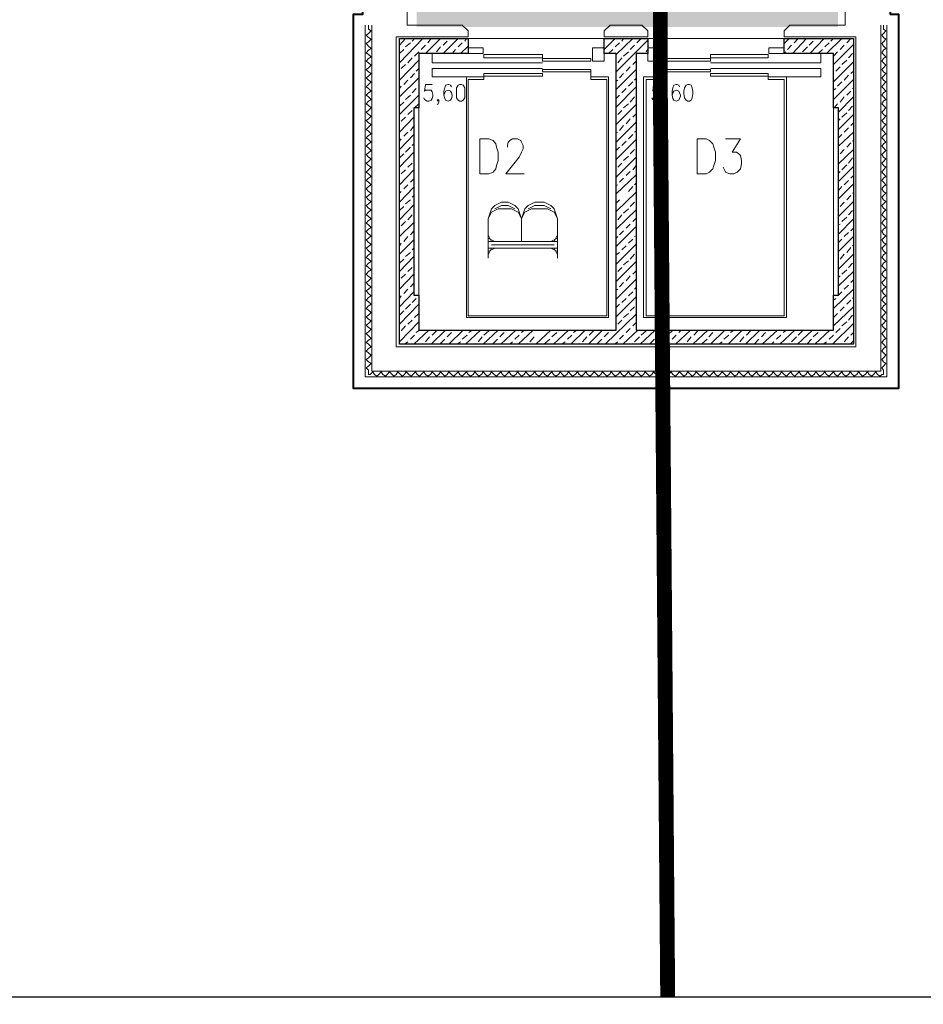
# Model space of a CAD drawing. Header units: millimetres. Extents: x 1 to 17496, y 1 to 30809.
# Tile 180 of 256: x 8773 to 9684, y 19440 to 20432. Entities that reach past the tile are written whole.
import ezdxf

# ---------------------------------------------------------------- set-up
doc = ezdxf.new("R2010")
doc.units = ezdxf.units.MM
doc.linetypes.add('CENTER', pattern=[2, 1.25, -0.25, 0.25, -0.25])
doc.linetypes.add('DASHDOT2', pattern=[0.5, 0.25, -0.125, 0, -0.125])
doc.layers.add('0_Przyz_granicze oddziałów', color=6, linetype='CENTER', lineweight=40)
doc.layers.add('N_SSP_ewakuacja', color=4, linetype='CENTER', lineweight=40)
doc.layers.add('PDF _Geometria', color=7, linetype='Continuous')

msp = doc.modelspace()

# ---------------------------------------------------------------- hatches: boundary and pattern name
at = {"layer": 'N_SSP_ewakuacja', "lineweight": 60, "transparency": 33554457}
h = msp.add_hatch(color=51, dxfattribs=at)
h.dxf.hatch_style = 1
h.paths.add_polyline_path([(5438.97, 22700.75), (5436.7, 22686.69), (5436.7, 21954.96), (5458.04, 21954.96), (5458.04, 21107.81), (5178.5, 21107.81), (5178.5, 20881.62), (5426.03, 20881.62), (5426.03, 20657.57), (5735.44, 20657.57), (5735.44, 21323.34), (6228.37, 21323.34), (6228.37, 21457.77), (9119.77, 21457.77), (9119.77, 20742.92), (9173.12, 20742.92), (9173.12, 20424.97), (9597.76, 20424.97), (9597.76, 20717.32), (9405.71, 20717.32), (9405.71, 21451.78), (13300.03, 21451.78), (13300.03, 21329.74), (13530.49, 21329.74), (13530.49, 21677.56), (13135.73, 21677.56), (13135.73, 21743.71), (12587.32, 21743.71), (12587.32, 21925.09), (12316.32, 21925.09), (12316.32, 21740.51), (8046.3, 21740.51), (8046.3, 22023.25), (7896.92, 22023.25), (7896.92, 21745.84), (7484.82, 21745.84), (7484.82, 22444.69), (7327.45, 22444.69), (7327.45, 21736.51), (7290.1, 21736.51), (7290.1, 21663.16), (6951.35, 21663.16), (6951.35, 21743.18), (6305.85, 21743.18), (6305.85, 21596.47), (5719.04, 21596.47), (5719.04, 22051.25), (5700.37, 22051.25), (5700.37, 22700.75)])

# ---------------------------------------------------------------- linework, layer by layer
at = {"layer": '0_Przyz_granicze oddziałów', "linetype": 'DASHDOT2', "lineweight": 53, "ltscale": 500, "const_width": 15}
msp.add_lwpolyline([(9502.6, 23451.54), (9502.6, 21734.11), (9501.39, 21734.11), (9501.39, 21446.04), (9418.73, 21446.04), (9418.73, 20362.88), (9426.18, 19447.39), (9426.18, 19447.39)], dxfattribs=at)
at = {"layer": 'PDF _Geometria'}
msp.add_lwpolyline([(1887, 23449.81), (14038.11, 23449.81), (14038.11, 19447.03), (1887, 19447.03)], close=True, dxfattribs=at)
at = {"layer": 'PDF _Geometria', "lineweight": 40}
msp.add_lwpolyline([(9604.88, 20476.49), (9626.78, 20476.49), (9626.78, 20481.54), (9637.73, 20481.54), (9637.73, 20469.75), (9650.36, 20469.75), (9650.36, 20437.74), (9658.78, 20437.74), (9658.78, 20060.43), (9109.65, 20060.43), (9109.65, 20437.74), (9118.92, 20437.74), (9118.92, 20470.59), (9130.71, 20470.59), (9130.71, 20482.38), (9141.66, 20482.38), (9141.66, 20477.33), (9151.76, 20477.33), (9163.55, 20476.49)], dxfattribs=at)
at = {"layer": 'PDF _Geometria', "lineweight": 18}
for points in [[(9604.88, 20476.49), (9604.88, 20426.8), (9549.29, 20426.8), (9543.4, 20420.9), (9543.4, 20415), (9615.83, 20415), (9615.83, 20102.54), (9152.61, 20102.54), (9152.61, 20415), (9225.04, 20415), (9225.04, 20420.9), (9219.14, 20426.8), (9163.55, 20426.8), (9163.55, 20476.49)], [(9646.99, 20426.8), (9646.99, 20072.22), (9121.44, 20072.22), (9121.44, 20426.8)], [(9643.62, 20426.8), (9643.62, 20422.58), (9646.15, 20420.9), (9643.62, 20418.37), (9641.94, 20416.69), (9643.62, 20414.16), (9646.15, 20412.48), (9643.62, 20409.95), (9641.94, 20408.27), (9643.62, 20405.74), (9646.15, 20403.21), (9643.62, 20401.53), (9641.94, 20399), (9643.62, 20397.32), (9646.15, 20394.79), (9643.62, 20393.11), (9641.94, 20390.58), (9643.62, 20388.9), (9646.15, 20386.37), (9643.62, 20383.84), (9641.94, 20382.16), (9643.62, 20379.63), (9646.15, 20377.95), (9643.62, 20375.42), (9641.94, 20373.74), (9643.62, 20371.21), (9646.15, 20369.52), (9643.62, 20367), (9641.94, 20364.47), (9643.62, 20362.79), (9646.15, 20360.26), (9643.62, 20358.58), (9641.94, 20356.05), (9643.62, 20354.36), (9646.15, 20351.84), (9643.62, 20350.15), (9641.94, 20347.63), (9643.62, 20345.94), (9646.15, 20343.42), (9643.62, 20340.89), (9641.94, 20339.2), (9643.62, 20336.68), (9646.15, 20334.99), (9643.62, 20332.47), (9641.94, 20330.78), (9643.62, 20328.26), (9646.15, 20326.57), (9643.62, 20324.04), (9641.94, 20321.52), (9643.62, 20319.83), (9646.15, 20317.31), (9643.62, 20315.62), (9641.94, 20313.1), (9643.62, 20311.41), (9646.15, 20308.88), (9643.62, 20307.2), (9641.94, 20304.67), (9643.62, 20302.99), (9646.15, 20300.46), (9643.62, 20297.94), (9641.94, 20296.25), (9643.62, 20293.72), (9646.15, 20292.04), (9643.62, 20289.51), (9641.94, 20287.83), (9643.62, 20285.3), (9646.15, 20283.62), (9643.62, 20281.09), (9641.94, 20278.56), (9643.62, 20276.88), (9646.15, 20274.35), (9643.62, 20272.67), (9641.94, 20270.14), (9643.62, 20268.46), (9646.15, 20265.93), (9643.62, 20264.25), (9641.94, 20261.72), (9643.62, 20259.19), (9646.15, 20257.51), (9643.62, 20254.98), (9641.94, 20253.3), (9643.62, 20250.77), (9646.15, 20249.09), (9643.62, 20246.56), (9641.94, 20244.88), (9643.62, 20242.35), (9646.15, 20240.66), (9643.62, 20238.14), (9641.94, 20235.61), (9643.62, 20233.93), (9646.15, 20231.4), (9643.62, 20229.72), (9641.94, 20227.19), (9643.62, 20225.5), (9646.15, 20222.98), (9643.62, 20221.29), (9641.94, 20218.77), (9643.62, 20216.24), (9646.15, 20214.56), (9643.62, 20212.03), (9641.94, 20210.34), (9643.62, 20207.82), (9646.15, 20206.13), (9643.62, 20203.61), (9641.94, 20201.92), (9643.62, 20199.4), (9646.15, 20196.87), (9643.62, 20195.18), (9641.94, 20192.66), (9643.62, 20190.97), (9646.15, 20188.45), (9643.62, 20186.76), (9641.94, 20184.24), (9643.62, 20182.55), (9646.15, 20180.02), (9643.62, 20178.34), (9641.94, 20175.81), (9643.62, 20173.29), (9646.15, 20171.6), (9643.62, 20169.08), (9641.94, 20167.39), (9643.62, 20164.86), (9646.15, 20163.18), (9643.62, 20160.65), (9641.94, 20158.97), (9643.62, 20156.44), (9646.15, 20153.92), (9643.62, 20152.23), (9641.94, 20149.7), (9643.62, 20148.02), (9646.15, 20145.49), (9643.62, 20143.81), (9641.94, 20141.28), (9643.62, 20139.6), (9646.15, 20137.07), (9643.62, 20134.54), (9641.94, 20132.86), (9643.62, 20130.33), (9646.15, 20128.65), (9643.62, 20126.12), (9641.94, 20124.44), (9643.62, 20121.91), (9646.15, 20120.23), (9643.62, 20117.7), (9641.94, 20116.02), (9643.62, 20113.49), (9646.15, 20110.96), (9643.62, 20109.28), (9641.94, 20106.75), (9643.62, 20105.07), (9646.15, 20102.54), (9643.62, 20100.86), (9641.94, 20098.33), (9643.62, 20096.64), (9646.15, 20094.12), (9643.62, 20091.59), (9641.94, 20089.91), (9643.62, 20087.38), (9646.15, 20085.7), (9643.62, 20083.17), (9641.94, 20081.48), (9643.62, 20078.96), (9643.62, 20074.75), (9641.94, 20074.75), (9640.25, 20073.06), (9637.73, 20074.75), (9636.04, 20077.27), (9633.51, 20074.75), (9631.83, 20073.06), (9629.3, 20074.75), (9627.62, 20077.27), (9625.09, 20074.75), (9622.57, 20073.06), (9620.88, 20074.75), (9618.35, 20077.27), (9616.67, 20074.75), (9614.14, 20073.06), (9612.46, 20074.75), (9609.93, 20077.27), (9608.25, 20074.75), (9605.72, 20073.06), (9603.19, 20074.75), (9601.51, 20077.27), (9598.98, 20074.75), (9597.3, 20073.06), (9594.77, 20074.75), (9593.09, 20077.27), (9590.56, 20074.75), (9588.88, 20073.06), (9586.35, 20074.75), (9584.67, 20077.27), (9582.14, 20074.75), (9579.61, 20073.06), (9577.93, 20074.75), (9575.4, 20077.27), (9573.72, 20074.75), (9571.19, 20073.06), (9569.51, 20074.75), (9566.98, 20077.27), (9565.29, 20074.75), (9562.77, 20073.06), (9560.24, 20074.75), (9558.56, 20077.27), (9556.03, 20074.75), (9554.35, 20073.06), (9551.82, 20074.75), (9550.13, 20077.27), (9547.61, 20074.75), (9545.92, 20073.06), (9543.4, 20074.75), (9540.87, 20077.27), (9539.19, 20074.75), (9536.66, 20073.06), (9534.97, 20074.75), (9532.45, 20077.27), (9530.76, 20074.75), (9528.24, 20073.06), (9526.55, 20074.75), (9524.03, 20077.27), (9522.34, 20074.75), (9519.81, 20073.06), (9517.29, 20074.75), (9515.6, 20077.27), (9513.08, 20074.75), (9511.39, 20073.06), (9508.87, 20074.75), (9507.18, 20077.27), (9504.65, 20074.75), (9502.97, 20073.06), (9500.44, 20074.75), (9497.92, 20077.27), (9496.23, 20074.75), (9493.71, 20073.06), (9492.02, 20074.75), (9489.49, 20077.27), (9487.81, 20074.75), (9485.28, 20073.06), (9483.6, 20074.75), (9481.07, 20077.27), (9478.55, 20074.75), (9476.86, 20073.06), (9474.33, 20074.75), (9472.65, 20077.27), (9470.12, 20074.75), (9468.44, 20073.06), (9465.91, 20074.75), (9464.23, 20077.27), (9461.7, 20074.75), (9460.02, 20073.06), (9457.49, 20074.75), (9454.96, 20077.27), (9453.28, 20074.75), (9450.75, 20073.06), (9449.07, 20074.75), (9446.54, 20077.27), (9444.86, 20074.75), (9442.33, 20073.06), (9440.65, 20074.75), (9438.12, 20077.27), (9435.59, 20074.75), (9433.91, 20073.06), (9431.38, 20074.75), (9429.7, 20077.27), (9427.17, 20074.75), (9425.49, 20073.06), (9422.96, 20074.75), (9421.27, 20077.27), (9418.75, 20074.75), (9417.06, 20073.06), (9414.54, 20074.75), (9412.01, 20077.27), (9410.33, 20074.75), (9407.8, 20073.06), (9406.11, 20074.75), (9403.59, 20077.27), (9401.9, 20074.75), (9399.38, 20073.06), (9397.69, 20074.75), (9395.17, 20077.27), (9392.64, 20074.75), (9390.95, 20073.06), (9388.43, 20074.75), (9386.74, 20077.27), (9384.22, 20074.75), (9382.53, 20073.06), (9380.01, 20074.75), (9378.32, 20077.27), (9375.79, 20074.75), (9373.27, 20073.06), (9371.58, 20074.75), (9369.06, 20077.27), (9367.37, 20074.75), (9364.85, 20073.06), (9363.16, 20074.75), (9360.63, 20077.27), (9358.95, 20074.75), (9356.42, 20073.06), (9354.74, 20074.75), (9352.21, 20077.27), (9349.69, 20074.75), (9348, 20073.06), (9345.47, 20074.75), (9343.79, 20077.27), (9341.26, 20074.75), (9339.58, 20073.06), (9337.05, 20074.75), (9335.37, 20077.27), (9332.84, 20074.75), (9330.31, 20073.06), (9328.63, 20074.75), (9326.1, 20077.27), (9324.42, 20074.75), (9321.89, 20073.06), (9320.21, 20074.75), (9317.68, 20077.27), (9316, 20074.75), (9313.47, 20073.06), (9310.94, 20074.75), (9309.26, 20077.27), (9306.73, 20074.75), (9305.05, 20073.06), (9302.52, 20074.75), (9300.84, 20077.27), (9298.31, 20074.75), (9296.63, 20073.06), (9294.1, 20074.75), (9292.41, 20077.27), (9289.89, 20074.75), (9287.36, 20073.06), (9285.68, 20074.75), (9283.15, 20077.27), (9281.47, 20074.75), (9278.94, 20073.06), (9277.25, 20074.75), (9274.73, 20077.27), (9273.04, 20074.75), (9270.52, 20073.06), (9267.99, 20074.75), (9266.31, 20077.27), (9263.78, 20074.75), (9262.09, 20073.06), (9259.57, 20074.75), (9257.88, 20077.27), (9255.36, 20074.75), (9253.67, 20073.06), (9251.15, 20074.75), (9248.62, 20077.27), (9246.93, 20074.75), (9244.41, 20073.06), (9242.72, 20074.75), (9240.2, 20077.27), (9238.51, 20074.75), (9235.99, 20073.06), (9234.3, 20074.75), (9231.77, 20077.27), (9230.09, 20074.75), (9227.56, 20073.06), (9225.04, 20074.75), (9223.35, 20077.27), (9220.83, 20074.75), (9219.14, 20073.06), (9216.61, 20074.75), (9214.93, 20077.27), (9212.4, 20074.75), (9210.72, 20073.06), (9208.19, 20074.75), (9205.67, 20077.27), (9203.98, 20074.75), (9201.45, 20073.06), (9199.77, 20074.75), (9197.24, 20077.27), (9195.56, 20074.75), (9193.03, 20073.06), (9191.35, 20074.75), (9188.82, 20077.27), (9187.14, 20074.75), (9184.61, 20073.06), (9182.08, 20074.75), (9180.4, 20077.27), (9177.87, 20074.75), (9176.19, 20073.06), (9173.66, 20074.75), (9171.98, 20077.27), (9169.45, 20074.75), (9167.77, 20073.06), (9165.24, 20074.75), (9162.71, 20077.27), (9161.03, 20074.75), (9158.5, 20073.06), (9156.82, 20074.75), (9154.29, 20077.27), (9152.61, 20074.75), (9150.08, 20073.06), (9148.39, 20074.75), (9145.87, 20077.27), (9143.34, 20074.75), (9141.66, 20073.06), (9139.13, 20074.75), (9137.45, 20077.27), (9134.92, 20074.75), (9133.23, 20073.06), (9130.71, 20074.75), (9129.02, 20077.27), (9126.5, 20074.75), (9124.81, 20074.75), (9124.81, 20078.96), (9122.29, 20081.48), (9124.81, 20083.17), (9127.34, 20085.7), (9124.81, 20087.38), (9122.29, 20089.91), (9124.81, 20091.59), (9127.34, 20094.12), (9124.81, 20096.64), (9122.29, 20098.33), (9124.81, 20100.86), (9127.34, 20102.54), (9124.81, 20105.07), (9122.29, 20106.75), (9124.81, 20109.28), (9127.34, 20110.96), (9124.81, 20113.49), (9122.29, 20116.02), (9124.81, 20117.7), (9127.34, 20120.23), (9124.81, 20121.91), (9122.29, 20124.44), (9124.81, 20126.12), (9127.34, 20128.65), (9124.81, 20130.33), (9122.29, 20132.86), (9124.81, 20134.54), (9127.34, 20137.07), (9124.81, 20139.6), (9122.29, 20141.28), (9124.81, 20143.81), (9127.34, 20145.49), (9124.81, 20148.02), (9122.29, 20149.7), (9124.81, 20152.23), (9127.34, 20153.92), (9124.81, 20156.44), (9122.29, 20158.97), (9124.81, 20160.65), (9127.34, 20163.18), (9124.81, 20164.86), (9122.29, 20167.39), (9124.81, 20169.08), (9127.34, 20171.6), (9124.81, 20173.29), (9122.29, 20175.81), (9124.81, 20178.34), (9127.34, 20180.02), (9124.81, 20182.55), (9122.29, 20184.24), (9124.81, 20186.76), (9127.34, 20188.45), (9124.81, 20190.97), (9122.29, 20192.66), (9124.81, 20195.18), (9127.34, 20196.87), (9124.81, 20199.4), (9122.29, 20201.92), (9124.81, 20203.61), (9127.34, 20206.13), (9124.81, 20207.82), (9122.29, 20210.34), (9124.81, 20212.03), (9127.34, 20214.56), (9124.81, 20216.24), (9122.29, 20218.77), (9124.81, 20221.29), (9127.34, 20222.98), (9124.81, 20225.5), (9122.29, 20227.19), (9124.81, 20229.72), (9127.34, 20231.4), (9124.81, 20233.93), (9122.29, 20235.61), (9124.81, 20238.14), (9127.34, 20240.66), (9124.81, 20242.35), (9122.29, 20244.88), (9124.81, 20246.56), (9127.34, 20249.09), (9124.81, 20250.77), (9122.29, 20253.3), (9124.81, 20254.98), (9127.34, 20257.51), (9124.81, 20259.19), (9122.29, 20261.72), (9124.81, 20264.25), (9127.34, 20265.93), (9124.81, 20268.46), (9122.29, 20270.14), (9124.81, 20272.67), (9127.34, 20274.35), (9124.81, 20276.88), (9122.29, 20278.56), (9124.81, 20281.09), (9127.34, 20283.62), (9124.81, 20285.3), (9122.29, 20287.83), (9124.81, 20289.51), (9127.34, 20292.04), (9124.81, 20293.72), (9122.29, 20296.25), (9124.81, 20297.94), (9127.34, 20300.46), (9124.81, 20302.99), (9122.29, 20304.67), (9124.81, 20307.2), (9127.34, 20308.88), (9124.81, 20311.41), (9122.29, 20313.1), (9124.81, 20315.62), (9127.34, 20317.31), (9124.81, 20319.83), (9122.29, 20321.52), (9124.81, 20324.04), (9127.34, 20326.57), (9124.81, 20328.26), (9122.29, 20330.78), (9124.81, 20332.47), (9127.34, 20334.99), (9124.81, 20336.68), (9122.29, 20339.2), (9124.81, 20340.89), (9127.34, 20343.42), (9124.81, 20345.94), (9122.29, 20347.63), (9124.81, 20350.15), (9127.34, 20351.84), (9124.81, 20354.36), (9122.29, 20356.05), (9124.81, 20358.58), (9127.34, 20360.26), (9124.81, 20362.79), (9122.29, 20364.47), (9124.81, 20367), (9127.34, 20369.52), (9124.81, 20371.21), (9122.29, 20373.74), (9124.81, 20375.42), (9127.34, 20377.95), (9124.81, 20379.63), (9122.29, 20382.16), (9124.81, 20383.84), (9127.34, 20386.37), (9124.81, 20388.9), (9122.29, 20390.58), (9124.81, 20393.11), (9127.34, 20394.79), (9124.81, 20397.32), (9122.29, 20399), (9124.81, 20401.53), (9127.34, 20403.21), (9124.81, 20405.74), (9122.29, 20408.27), (9124.81, 20409.95), (9127.34, 20412.48), (9124.81, 20414.16), (9122.29, 20416.69), (9124.81, 20418.37), (9127.34, 20420.9), (9124.81, 20422.58), (9124.81, 20426.8)], [(9641.1, 20426.8), (9641.1, 20078.12), (9128.18, 20078.12), (9128.18, 20426.8)], [(9375.79, 20426.8), (9393.48, 20426.8)], [(9155.97, 20406.58), (9161.87, 20413.32)], [(9155.97, 20388.9), (9179.56, 20413.32)], [(9161.87, 20404.9), (9166.92, 20409.11)], [(9168.61, 20410.79), (9171.13, 20413.32)], [(9177.87, 20402.37), (9182.08, 20406.58)], [(9182.08, 20398.16), (9197.24, 20413.32)], [(9184.61, 20409.11), (9187.98, 20413.32)], [(9193.03, 20399.84), (9197.24, 20404.9)], [(9199.77, 20398.16), (9214.93, 20413.32)], [(9199.77, 20406.58), (9203.98, 20410.79)], [(9214.93, 20404.9), (9219.14, 20409.11)], [(9217.46, 20398.16), (9225.04, 20405.74)], [(9221.67, 20410.79), (9223.35, 20413.32)], [(9362.32, 20413.32), (9225.04, 20413.32)], [(9362.32, 20402.37), (9373.27, 20413.32)], [(9373.27, 20404.9), (9377.48, 20409.11)], [(9374.11, 20397.32), (9390.95, 20413.32)], [(9374.11, 20379.63), (9406.11, 20411.64)], [(9380.01, 20410.79), (9381.69, 20413.32)], [(9388.43, 20402.37), (9392.64, 20406.58)], [(9395.17, 20409.11), (9399.38, 20413.32)], [(9406.11, 20413.32), (9543.4, 20413.32)], [(9543.4, 20408.27), (9548.45, 20413.32)], [(9546.77, 20402.37), (9550.98, 20406.58)], [(9551.82, 20398.16), (9566.14, 20413.32)], [(9553.5, 20409.11), (9557.71, 20413.32)], [(9561.93, 20399.84), (9566.98, 20404.9)], [(9568.66, 20406.58), (9572.87, 20410.79)], [(9569.51, 20398.16), (9583.82, 20413.32)], [(9584.67, 20404.9), (9588.88, 20409.11)], [(9586.35, 20398.16), (9601.51, 20413.32)], [(9590.56, 20410.79), (9593.09, 20413.32)], [(9593.09, 20387.21), (9613.3, 20407.42)], [(9599.83, 20402.37), (9604.04, 20406.58)], [(9606.56, 20409.11), (9610.77, 20413.32)], [(9155.97, 20398.16), (9160.19, 20402.37)], [(9164.4, 20388.9), (9168.61, 20393.95)], [(9171.13, 20395.63), (9175.35, 20399.84)], [(9240.2, 20398.16), (9188.82, 20398.16), (9188.82, 20388.9), (9299.99, 20388.9)], [(9209.03, 20398.16), (9212.4, 20402.37)], [(9366.53, 20398.16), (9370.74, 20402.37)], [(9375.79, 20388.9), (9380.01, 20393.95)], [(9381.69, 20395.63), (9386.74, 20399.84)], [(9404.43, 20399.84), (9406.11, 20402.37)], [(9528.24, 20398.16), (9580.45, 20398.16), (9580.45, 20388.9), (9469.28, 20388.9)], [(9543.4, 20399), (9545.08, 20399.84)], [(9577.93, 20398.16), (9582.14, 20402.37)], [(9593.09, 20395.63), (9597.3, 20399.84)], [(9608.25, 20393.95), (9612.46, 20398.16)], [(9155.97, 20371.21), (9175.35, 20391.42)], [(9157.66, 20383), (9161.87, 20387.21)], [(9384.22, 20380.47), (9388.43, 20384.68)], [(9390.95, 20387.21), (9394.32, 20390.58)], [(9593.09, 20369.52), (9613.3, 20389.74)], [(9595.61, 20380.47), (9599.83, 20384.68)], [(9601.51, 20387.21), (9606.56, 20391.42)], [(9155.97, 20380.47), (9155.97, 20381.32)], [(9155.97, 20354.36), (9175.35, 20373.74)], [(9166.92, 20373.74), (9171.13, 20377.95)], [(9172.82, 20380.47), (9175.35, 20383)], [(9223.35, 20374.58), (9188.82, 20374.58), (9188.82, 20383), (9299.99, 20383)], [(9348.84, 20374.58), (9366.53, 20374.58), (9366.53, 20132.02), (9223.35, 20132.02), (9223.35, 20374.58), (9241.04, 20374.58), (9241.04, 20372.05), (9225.04, 20372.05), (9225.04, 20133.7), (9364.85, 20133.7), (9364.85, 20372.05), (9348.84, 20372.05), (9348.84, 20379.63)], [(9374.11, 20361.94), (9394.32, 20382.16)], [(9377.48, 20373.74), (9381.69, 20377.95)], [(9420.43, 20374.58), (9401.9, 20374.58), (9401.9, 20132.02), (9545.92, 20132.02), (9545.92, 20374.58), (9527.39, 20374.58), (9527.39, 20372.05), (9543.4, 20372.05), (9543.4, 20133.7), (9404.43, 20133.7), (9404.43, 20372.05), (9420.43, 20372.05), (9420.43, 20379.63)], [(9545.92, 20374.58), (9580.45, 20374.58), (9580.45, 20383), (9469.28, 20383)], [(9604.04, 20371.21), (9608.25, 20376.26)], [(9610.77, 20377.95), (9613.3, 20380.47)], [(9155.97, 20362.79), (9157.66, 20365.31)], [(9160.19, 20367), (9164.4, 20371.21)], [(9175.35, 20365.31), (9175.35, 20366.16)], [(9188.82, 20367), (9182.08, 20367), (9181.24, 20360.26), (9182.08, 20361.1), (9187.98, 20361.1), (9188.82, 20359.42), (9189.66, 20356.89), (9189.66, 20355.21), (9188.82, 20352.68), (9187.98, 20351), (9185.45, 20350.15), (9183.77, 20350.15), (9182.08, 20351), (9181.24, 20351.84), (9180.4, 20353.52)], [(9208.19, 20364.47), (9207.35, 20366.16), (9205.67, 20367), (9204.82, 20367), (9202.3, 20366.16), (9201.45, 20363.63), (9200.61, 20360.26), (9200.61, 20356.05), (9201.45, 20352.68), (9202.3, 20351), (9204.82, 20350.15), (9207.35, 20351), (9208.19, 20352.68), (9209.03, 20355.21), (9209.03, 20356.05), (9208.19, 20358.58), (9207.35, 20360.26), (9204.82, 20361.1), (9202.3, 20360.26), (9201.45, 20358.58), (9200.61, 20356.05)], [(9374.11, 20370.37), (9375.79, 20371.21)], [(9374.11, 20344.26), (9394.32, 20364.47)], [(9386.74, 20365.31), (9390.95, 20369.52)], [(9392.64, 20371.21), (9394.32, 20372.89)], [(9417.91, 20367), (9412.01, 20367), (9411.17, 20360.26), (9412.01, 20361.1), (9417.91, 20361.1), (9418.75, 20359.42), (9419.59, 20356.89), (9419.59, 20355.21), (9418.75, 20352.68), (9417.91, 20351), (9415.38, 20350.15), (9413.69, 20350.15), (9412.01, 20351), (9411.17, 20351.84), (9410.33, 20353.52)], [(9438.12, 20364.47), (9437.28, 20366.16), (9435.59, 20367), (9434.75, 20367), (9432.22, 20366.16), (9431.38, 20363.63), (9430.54, 20360.26), (9430.54, 20356.05), (9431.38, 20352.68), (9432.22, 20351), (9434.75, 20350.15), (9437.28, 20351), (9438.12, 20352.68), (9438.96, 20355.21), (9438.96, 20356.05), (9438.12, 20358.58), (9437.28, 20360.26), (9434.75, 20361.1), (9432.22, 20360.26), (9431.38, 20358.58), (9430.54, 20356.05)], [(9593.09, 20351.84), (9613.3, 20372.05)], [(9597.3, 20365.31), (9601.51, 20369.52)], [(9155.97, 20336.68), (9175.35, 20356.05)], [(9161.87, 20351.84), (9166.92, 20356.05)], [(9168.61, 20358.58), (9172.82, 20362.79)], [(9374.11, 20352.68), (9377.48, 20356.05)], [(9380.01, 20358.58), (9384.22, 20362.79)], [(9388.43, 20349.31), (9392.64, 20354.36)], [(9593.09, 20361.1), (9595.61, 20362.79)], [(9598.14, 20339.2), (9613.3, 20354.36)], [(9599.83, 20349.31), (9604.04, 20354.36)], [(9606.56, 20356.05), (9610.77, 20360.26)], [(9612.46, 20362.79), (9613.3, 20362.79)], [(9155.97, 20345.1), (9160.19, 20349.31)], [(9171.13, 20343.42), (9175.35, 20347.63)], [(9195.56, 20351), (9194.72, 20350.15), (9193.87, 20351), (9194.72, 20351.84), (9195.56, 20351), (9195.56, 20349.31), (9194.72, 20347.63), (9193.87, 20346.78)], [(9374.11, 20326.57), (9394.32, 20346.78)], [(9381.69, 20343.42), (9386.74, 20347.63)], [(9425.49, 20351), (9424.64, 20350.15), (9423.8, 20351), (9424.64, 20351.84), (9425.49, 20351), (9425.49, 20349.31), (9424.64, 20347.63), (9423.8, 20346.78)], [(9593.93, 20343.42), (9597.3, 20347.63)], [(9608.25, 20340.89), (9612.46, 20345.1)], [(9155.97, 20318.99), (9170.29, 20334.15)], [(9157.66, 20329.94), (9161.87, 20334.15)], [(9164.4, 20336.68), (9168.61, 20340.89)], [(9175.35, 20153.92), (9175.35, 20154.76), (9175.35, 20343.42)], [(9375.79, 20336.68), (9380.01, 20340.89)], [(9390.95, 20334.15), (9394.32, 20337.52)], [(9593.09, 20343.42), (9593.09, 20154.76)], [(9598.14, 20321.52), (9613.3, 20336.68)], [(9601.51, 20334.15), (9606.56, 20338.36)], [(9155.97, 20327.41), (9155.97, 20328.26)], [(9166.92, 20320.68), (9170.29, 20324.89)], [(9374.11, 20308.88), (9394.32, 20329.1)], [(9377.48, 20320.68), (9381.69, 20325.73)], [(9384.22, 20327.41), (9388.43, 20332.47)], [(9598.14, 20330.78), (9599.83, 20332.47)], [(9610.77, 20325.73), (9613.3, 20328.26)], [(9155.97, 20301.3), (9170.29, 20316.46)], [(9160.19, 20314.78), (9164.4, 20318.99)], [(9374.11, 20318.15), (9375.79, 20318.99)], [(9386.74, 20312.25), (9390.95, 20316.46)], [(9392.64, 20318.99), (9394.32, 20319.83)], [(9598.14, 20304.67), (9613.3, 20318.99)], [(9598.14, 20313.1), (9601.51, 20316.46)], [(9604.04, 20318.99), (9608.25, 20323.2)], [(9155.97, 20309.73), (9157.66, 20312.25)], [(9168.61, 20305.52), (9170.29, 20307.2)], [(9264.62, 20303.83), (9264.62, 20305.52), (9265.46, 20308.88), (9267.15, 20310.57), (9269.67, 20312.25), (9274.73, 20312.25), (9278.1, 20310.57), (9278.94, 20308.88), (9280.62, 20305.52), (9280.62, 20302.15), (9278.94, 20298.78), (9276.41, 20293.72), (9262.94, 20276.88), (9281.47, 20276.88)], [(9374.11, 20291.2), (9394.32, 20311.41)], [(9380.01, 20305.52), (9384.22, 20309.73)], [(9484.44, 20312.25), (9499.6, 20312.25), (9491.18, 20298.78), (9495.39, 20298.78), (9497.92, 20297.09), (9499.6, 20295.41), (9500.44, 20290.36), (9500.44, 20286.99), (9499.6, 20281.93), (9496.23, 20278.56), (9492.86, 20276.88), (9488.65, 20276.88), (9484.44, 20278.56), (9483.6, 20280.25), (9481.91, 20283.62)], [(9606.56, 20303.83), (9610.77, 20308.04)], [(9612.46, 20309.73), (9613.3, 20310.57)], [(9155.97, 20283.62), (9170.29, 20298.78)], [(9155.97, 20292.88), (9160.19, 20297.09)], [(9161.87, 20298.78), (9166.92, 20303.83)], [(9374.11, 20300.46), (9377.48, 20303.83)], [(9381.69, 20290.36), (9386.74, 20294.57)], [(9388.43, 20297.09), (9392.64, 20301.3)], [(9598.14, 20286.99), (9613.3, 20301.3)], [(9599.83, 20297.09), (9604.04, 20301.3)], [(9164.4, 20283.62), (9168.61, 20287.83)], [(9374.11, 20273.51), (9394.32, 20293.72)], [(9375.79, 20283.62), (9380.01, 20287.83)], [(9390.95, 20281.09), (9394.32, 20285.3)], [(9598.14, 20269.3), (9613.3, 20284.46)], [(9601.51, 20281.09), (9606.56, 20286.14)], [(9608.25, 20287.83), (9612.46, 20292.88)], [(9155.97, 20265.93), (9170.29, 20281.09)], [(9155.97, 20275.2), (9155.97, 20276.04)], [(9157.66, 20276.88), (9161.87, 20281.09)], [(9374.11, 20256.67), (9394.32, 20276.04)], [(9384.22, 20275.2), (9388.43, 20279.41)], [(9598.14, 20277.72), (9599.83, 20279.41)], [(9610.77, 20272.67), (9613.3, 20275.2)], [(9160.19, 20261.72), (9164.4, 20265.93)], [(9166.92, 20268.46), (9170.29, 20271.83)], [(9374.11, 20265.09), (9375.79, 20265.93)], [(9377.48, 20268.46), (9381.69, 20272.67)], [(9392.64, 20265.93), (9394.32, 20267.62)], [(9598.14, 20251.61), (9613.3, 20266.77)], [(9604.04, 20265.93), (9608.25, 20270.14)], [(9155.97, 20248.24), (9170.29, 20263.4)], [(9155.97, 20257.51), (9157.66, 20259.19)], [(9168.61, 20253.3), (9170.29, 20254.98)], [(9374.11, 20238.98), (9394.32, 20258.35)], [(9386.74, 20259.19), (9390.95, 20264.25)], [(9598.14, 20260.04), (9601.51, 20264.25)], [(9606.56, 20250.77), (9610.77, 20254.98)], [(9612.46, 20257.51), (9613.3, 20257.51)], [(9155.97, 20230.56), (9170.29, 20245.72)], [(9161.87, 20246.56), (9166.92, 20250.77)], [(9245.25, 20191.82), (9245.25, 20231.4), (9248.62, 20241.51), (9251.99, 20244.88), (9258.73, 20248.24), (9265.46, 20248.24), (9272.2, 20244.88), (9275.57, 20241.51), (9278.94, 20231.4), (9282.31, 20241.51), (9285.68, 20244.88), (9292.41, 20248.24), (9301.68, 20248.24), (9308.42, 20244.88), (9311.79, 20241.51), (9315.15, 20231.4), (9315.15, 20191.82)], [(9251.99, 20241.51), (9258.73, 20244.88), (9265.46, 20244.88), (9272.2, 20241.51)], [(9285.68, 20241.51), (9292.41, 20244.88), (9301.68, 20244.88), (9308.42, 20241.51)], [(9374.11, 20247.4), (9377.48, 20250.77)], [(9388.43, 20244.03), (9392.64, 20248.24)], [(9598.14, 20233.93), (9613.3, 20249.09)], [(9599.83, 20244.03), (9604.04, 20248.24)], [(9155.97, 20239.82), (9160.19, 20244.03)], [(9164.4, 20230.56), (9168.61, 20235.61)], [(9245.25, 20231.4), (9248.62, 20238.14), (9255.36, 20241.51), (9268.83, 20241.51), (9275.57, 20238.14), (9278.94, 20231.4), (9278.94, 20208.66)], [(9278.94, 20231.4), (9282.31, 20238.14), (9289.05, 20241.51), (9305.05, 20241.51), (9311.79, 20238.14), (9315.15, 20231.4)], [(9374.11, 20221.29), (9394.32, 20240.66)], [(9375.79, 20230.56), (9380.01, 20235.61)], [(9381.69, 20237.3), (9386.74, 20241.51)], [(9608.25, 20235.61), (9612.46, 20239.82)], [(9155.97, 20213.71), (9170.29, 20228.03)], [(9157.66, 20224.66), (9161.87, 20228.87)], [(9384.22, 20222.14), (9388.43, 20226.35)], [(9390.95, 20228.87), (9394.32, 20232.24)], [(9598.14, 20216.24), (9613.3, 20231.4)], [(9598.14, 20225.5), (9599.83, 20226.35)], [(9601.51, 20228.87), (9606.56, 20233.08)], [(9155.97, 20222.14), (9155.97, 20222.98)], [(9166.92, 20215.4), (9170.29, 20219.61)], [(9245.25, 20215.4), (9248.62, 20208.66)], [(9311.79, 20208.66), (9315.15, 20215.4)], [(9374.11, 20203.61), (9394.32, 20223.82)], [(9377.48, 20215.4), (9381.69, 20219.61)], [(9604.04, 20213.71), (9608.25, 20217.92)], [(9610.77, 20219.61), (9613.3, 20222.14)], [(9155.97, 20196.03), (9170.29, 20210.34)], [(9155.97, 20204.45), (9157.66, 20206.98)], [(9160.19, 20208.66), (9164.4, 20213.71)], [(9245.25, 20212.03), (9251.99, 20208.66)], [(9245.25, 20208.66), (9315.15, 20208.66)], [(9248.62, 20205.29), (9311.79, 20205.29)], [(9308.42, 20208.66), (9315.15, 20212.03)], [(9374.11, 20212.03), (9375.79, 20213.71)], [(9374.11, 20185.92), (9394.32, 20206.13)], [(9386.74, 20206.98), (9390.95, 20211.19)], [(9392.64, 20213.71), (9394.32, 20214.56)], [(9598.14, 20198.55), (9613.3, 20213.71)], [(9598.14, 20207.82), (9601.51, 20211.19)], [(9612.46, 20204.45), (9613.3, 20205.29)], [(9161.87, 20193.5), (9166.92, 20197.71)], [(9168.61, 20200.24), (9170.29, 20201.92)], [(9245.25, 20201.92), (9315.15, 20201.92)], [(9245.25, 20195.18), (9248.62, 20201.92)], [(9245.25, 20198.55), (9251.99, 20201.92)], [(9308.42, 20201.92), (9315.15, 20198.55)], [(9311.79, 20201.92), (9315.15, 20195.18)], [(9374.11, 20195.18), (9377.48, 20197.71)], [(9380.01, 20200.24), (9384.22, 20204.45)], [(9388.43, 20190.97), (9392.64, 20196.03)], [(9598.14, 20180.87), (9613.3, 20196.03)], [(9599.83, 20190.97), (9604.04, 20196.03)], [(9606.56, 20197.71), (9610.77, 20202.76)], [(9155.97, 20178.34), (9170.29, 20193.5)], [(9155.97, 20186.76), (9160.19, 20190.97)], [(9374.11, 20168.23), (9394.32, 20188.45)], [(9381.69, 20185.08), (9386.74, 20189.29)], [(9608.25, 20182.55), (9612.46, 20186.76)], [(9155.97, 20160.65), (9170.29, 20175.81)], [(9157.66, 20171.6), (9161.87, 20175.81)], [(9164.4, 20178.34), (9168.61, 20182.55)], [(9375.79, 20178.34), (9380.01, 20182.55)], [(9390.95, 20175.81), (9394.32, 20179.18)], [(9598.14, 20164.02), (9613.3, 20178.34)], [(9601.51, 20175.81), (9606.56, 20180.02)], [(9155.97, 20169.08), (9155.97, 20169.92)], [(9166.92, 20163.18), (9170.29, 20166.55)], [(9374.11, 20150.55), (9394.32, 20170.76)], [(9377.48, 20163.18), (9381.69, 20167.39)], [(9384.22, 20169.08), (9388.43, 20174.13)], [(9598.14, 20172.44), (9599.83, 20174.13)], [(9610.77, 20167.39), (9613.3, 20169.92)], [(9155.97, 20142.97), (9170.29, 20158.13)], [(9160.19, 20156.44), (9164.4, 20160.65)], [(9374.11, 20159.81), (9375.79, 20160.65)], [(9386.74, 20153.92), (9390.95, 20158.13)], [(9392.64, 20160.65), (9394.32, 20162.34)], [(9593.09, 20141.28), (9613.3, 20160.65)], [(9597.3, 20153.92), (9598.14, 20154.76), (9601.51, 20158.13)], [(9604.04, 20160.65), (9608.25, 20164.86)], [(9155.97, 20151.39), (9157.66, 20153.92)], [(9155.97, 20125.28), (9175.35, 20145.49)], [(9161.87, 20140.44), (9166.92, 20145.49)], [(9168.61, 20147.18), (9172.82, 20151.39)], [(9374.11, 20132.86), (9394.32, 20153.07)], [(9374.11, 20142.12), (9377.48, 20145.49)], [(9380.01, 20147.18), (9384.22, 20151.39)], [(9593.09, 20149.7), (9595.61, 20151.39)], [(9606.56, 20145.49), (9610.77, 20149.7)], [(9612.46, 20151.39), (9613.3, 20152.23)], [(9155.97, 20134.54), (9160.19, 20138.76)], [(9171.13, 20132.02), (9175.35, 20136.23)], [(9381.69, 20132.02), (9386.74, 20136.23)], [(9388.43, 20138.76), (9392.64, 20142.97)], [(9593.09, 20123.6), (9613.3, 20142.97)], [(9593.09, 20132.02), (9597.3, 20136.23)], [(9599.83, 20138.76), (9604.04, 20142.97)], [(9155.97, 20107.59), (9175.35, 20127.81)], [(9164.4, 20125.28), (9168.61, 20129.49)], [(9363.16, 20105.07), (9394.32, 20135.39)], [(9375.79, 20125.28), (9380.01, 20129.49)], [(9390.95, 20123.6), (9394.32, 20126.96)], [(9592.25, 20105.07), (9613.3, 20126.12)], [(9601.51, 20123.6), (9606.56, 20127.81)], [(9608.25, 20129.49), (9612.46, 20134.54)], [(9155.97, 20116.86), (9155.97, 20117.7)], [(9157.66, 20118.54), (9161.87, 20123.6)], [(9170.29, 20105.07), (9185.45, 20119.38)], [(9172.82, 20116.86), (9176.19, 20119.38)], [(9187.98, 20105.07), (9202.3, 20119.38)], [(9188.82, 20114.33), (9193.03, 20118.54)], [(9203.98, 20112.65), (9208.19, 20116.86)], [(9205.67, 20105.07), (9219.98, 20119.38)], [(9210.72, 20118.54), (9211.56, 20119.38)], [(9222.51, 20105.07), (9237.67, 20119.38)], [(9225.88, 20116.86), (9229.25, 20119.38)], [(9240.2, 20105.07), (9255.36, 20119.38)], [(9241.04, 20114.33), (9246.09, 20118.54)], [(9257.04, 20112.65), (9261.25, 20116.86)], [(9257.88, 20105.07), (9273.04, 20119.38)], [(9262.94, 20118.54), (9264.62, 20119.38)], [(9275.57, 20105.07), (9290.73, 20119.38)], [(9278.94, 20116.86), (9281.47, 20119.38)], [(9293.26, 20105.07), (9308.42, 20119.38)], [(9309.26, 20112.65), (9314.31, 20116.86)], [(9310.94, 20105.07), (9326.1, 20119.38)], [(9316, 20118.54), (9316.84, 20119.38)], [(9328.63, 20105.07), (9342.95, 20119.38)], [(9331.16, 20116.86), (9334.53, 20119.38)], [(9346.32, 20105.07), (9360.63, 20119.38)], [(9347.16, 20114.33), (9351.37, 20118.54)], [(9362.32, 20112.65), (9366.53, 20116.86)], [(9369.06, 20118.54), (9369.9, 20119.38)], [(9380.85, 20105.07), (9396.01, 20119.38)], [(9384.22, 20116.86), (9388.43, 20121.07)], [(9398.53, 20105.07), (9413.69, 20119.38)], [(9399.38, 20114.33), (9404.43, 20118.54)], [(9415.38, 20112.65), (9419.59, 20116.86)], [(9416.22, 20105.07), (9431.38, 20119.38)], [(9421.27, 20118.54), (9422.12, 20119.38)], [(9433.91, 20105.07), (9449.07, 20119.38)], [(9437.28, 20116.86), (9439.8, 20119.38)], [(9451.59, 20105.07), (9466.75, 20119.38)], [(9452.44, 20114.33), (9456.65, 20118.54)], [(9467.6, 20112.65), (9471.81, 20116.86)], [(9469.28, 20105.07), (9483.6, 20119.38)], [(9486.97, 20105.07), (9501.29, 20119.38)], [(9489.49, 20116.86), (9492.86, 20119.38)], [(9504.65, 20105.07), (9518.97, 20119.38)], [(9505.5, 20114.33), (9509.71, 20118.54)], [(9520.66, 20112.65), (9524.87, 20116.86)], [(9521.5, 20105.07), (9536.66, 20119.38)], [(9527.39, 20118.54), (9528.24, 20119.38)], [(9539.19, 20105.07), (9554.35, 20119.38)], [(9542.55, 20116.86), (9545.92, 20119.38)], [(9556.87, 20105.07), (9572.03, 20119.38)], [(9557.71, 20114.33), (9561.93, 20118.54)], [(9572.87, 20112.65), (9577.93, 20116.86)], [(9574.56, 20105.07), (9589.72, 20119.38)], [(9579.61, 20118.54), (9580.45, 20119.38)], [(9595.61, 20116.86), (9599.83, 20121.07)], [(9610.77, 20114.33), (9613.3, 20116.86)], [(9161.03, 20105.07), (9164.4, 20107.59)], [(9166.92, 20110.12), (9171.13, 20114.33)], [(9178.71, 20105.07), (9179.56, 20105.91)], [(9182.08, 20107.59), (9186.29, 20112.65)], [(9197.24, 20105.91), (9201.45, 20110.12)], [(9214.09, 20105.07), (9217.46, 20107.59)], [(9219.14, 20110.12), (9224.19, 20114.33)], [(9231.77, 20105.07), (9232.62, 20105.91)], [(9235.14, 20107.59), (9239.35, 20112.65)], [(9250.3, 20105.91), (9254.51, 20110.12)], [(9267.15, 20105.07), (9269.67, 20107.59)], [(9272.2, 20110.12), (9276.41, 20114.33)], [(9284.83, 20105.07), (9285.68, 20105.91)], [(9287.36, 20107.59), (9291.57, 20112.65)], [(9302.52, 20105.91), (9307.57, 20110.12)], [(9319.37, 20105.07), (9322.73, 20107.59)], [(9325.26, 20110.12), (9329.47, 20114.33)], [(9337.05, 20105.07), (9337.89, 20105.91)], [(9340.42, 20107.59), (9344.63, 20112.65)], [(9355.58, 20105.91), (9359.79, 20110.12)], [(9372.43, 20105.07), (9375.79, 20107.59)], [(9377.48, 20110.12), (9381.69, 20114.33)], [(9390.11, 20105.07), (9390.95, 20105.91)], [(9392.64, 20107.59), (9397.69, 20112.65)], [(9408.64, 20105.91), (9412.85, 20110.12)], [(9425.49, 20105.07), (9428.01, 20107.59)], [(9430.54, 20110.12), (9434.75, 20114.33)], [(9442.33, 20105.07), (9443.17, 20105.91)], [(9445.7, 20107.59), (9449.91, 20112.65)], [(9460.86, 20105.91), (9465.91, 20110.12)], [(9477.7, 20105.07), (9481.07, 20107.59)], [(9482.76, 20110.12), (9487.81, 20114.33)], [(9495.39, 20105.07), (9496.23, 20105.91)], [(9498.76, 20107.59), (9502.97, 20112.65)], [(9513.92, 20105.91), (9518.13, 20110.12)], [(9530.76, 20105.07), (9533.29, 20107.59)], [(9535.82, 20110.12), (9540.03, 20114.33)], [(9548.45, 20105.07), (9549.29, 20105.91)], [(9550.98, 20107.59), (9556.03, 20112.65)], [(9566.98, 20105.91), (9571.19, 20110.12)], [(9582.98, 20105.07), (9586.35, 20107.59)], [(9588.88, 20110.12), (9593.09, 20114.33)], [(9600.67, 20105.07), (9601.51, 20105.91)], [(9604.04, 20107.59), (9608.25, 20112.65)], [(9609.93, 20105.07), (9613.3, 20108.44)]]:
    msp.add_lwpolyline(points, dxfattribs=at)
for points in [[(9362.32, 20415), (9406.11, 20415), (9406.11, 20420.9), (9400.22, 20426.8), (9368.21, 20426.8), (9362.32, 20420.9)], [(9240.2, 20398.16), (9240.2, 20404.06), (9225.04, 20404.06), (9225.04, 20398.16)], [(9362.32, 20390.58), (9362.32, 20404.06), (9350.53, 20404.06), (9350.53, 20390.58)], [(9417.91, 20390.58), (9417.91, 20404.06), (9406.11, 20404.06), (9406.11, 20390.58)], [(9543.4, 20398.16), (9543.4, 20404.06), (9528.24, 20404.06), (9528.24, 20398.16)], [(9299.99, 20393.95), (9299.99, 20397.32), (9241.04, 20397.32), (9241.04, 20393.95)], [(9527.39, 20393.95), (9527.39, 20397.32), (9469.28, 20397.32), (9469.28, 20393.95)], [(9348.84, 20390.58), (9348.84, 20393.11), (9299.99, 20393.11), (9299.99, 20390.58)], [(9469.28, 20390.58), (9469.28, 20393.11), (9420.43, 20393.11), (9420.43, 20390.58)], [(9299.99, 20375.42), (9299.99, 20377.95), (9241.04, 20377.95), (9241.04, 20375.42)], [(9348.84, 20379.63), (9348.84, 20382.16), (9299.99, 20382.16), (9299.99, 20379.63)], [(9469.28, 20379.63), (9469.28, 20382.16), (9420.43, 20382.16), (9420.43, 20379.63)], [(9527.39, 20375.42), (9527.39, 20377.95), (9469.28, 20377.95), (9469.28, 20375.42)], [(9216.61, 20367), (9214.93, 20366.16), (9213.25, 20363.63), (9213.25, 20353.52), (9214.93, 20351), (9216.61, 20350.15), (9218.3, 20350.15), (9219.98, 20351), (9221.67, 20353.52), (9221.67, 20363.63), (9219.98, 20366.16), (9218.3, 20367)], [(9446.54, 20367), (9444.86, 20366.16), (9443.17, 20363.63), (9442.33, 20360.26), (9442.33, 20357.73), (9443.17, 20353.52), (9444.86, 20351), (9446.54, 20350.15), (9448.23, 20350.15), (9449.91, 20351), (9450.75, 20353.52), (9451.59, 20357.73), (9451.59, 20360.26), (9450.75, 20363.63), (9449.91, 20366.16), (9448.23, 20367)], [(9236.83, 20276.88), (9236.83, 20312.25), (9246.09, 20312.25), (9250.3, 20310.57), (9252.83, 20307.2), (9253.67, 20303.83), (9255.36, 20298.78), (9255.36, 20290.36), (9253.67, 20285.3), (9252.83, 20281.93), (9250.3, 20278.56), (9246.09, 20276.88)], [(9455.81, 20276.88), (9455.81, 20312.25), (9465.07, 20312.25), (9468.44, 20310.57), (9471.81, 20307.2), (9472.65, 20303.83), (9474.33, 20298.78), (9474.33, 20290.36), (9472.65, 20285.3), (9471.81, 20281.93), (9468.44, 20278.56), (9465.07, 20276.88)]]:
    msp.add_lwpolyline(points, close=True, dxfattribs=at)
at = {"layer": 'PDF _Geometria', "lineweight": 25}
msp.add_lwpolyline([(9170.29, 20154.76), (9175.35, 20154.76), (9175.35, 20119.38), (9374.11, 20119.38), (9374.11, 20398.16), (9362.32, 20398.16), (9362.32, 20413.32), (9406.11, 20413.32), (9406.11, 20398.16), (9394.32, 20398.16), (9394.32, 20119.38), (9593.09, 20119.38), (9593.09, 20154.76), (9598.14, 20154.76), (9598.14, 20343.42), (9593.09, 20343.42), (9593.09, 20398.16), (9543.4, 20398.16), (9543.4, 20413.32), (9613.3, 20413.32), (9613.3, 20105.07), (9155.97, 20105.07), (9155.97, 20413.32), (9225.04, 20413.32), (9225.04, 20398.16), (9175.35, 20398.16), (9175.35, 20343.42), (9170.29, 20343.42)], close=True, dxfattribs=at)

doc.saveas('drawing.dxf')
